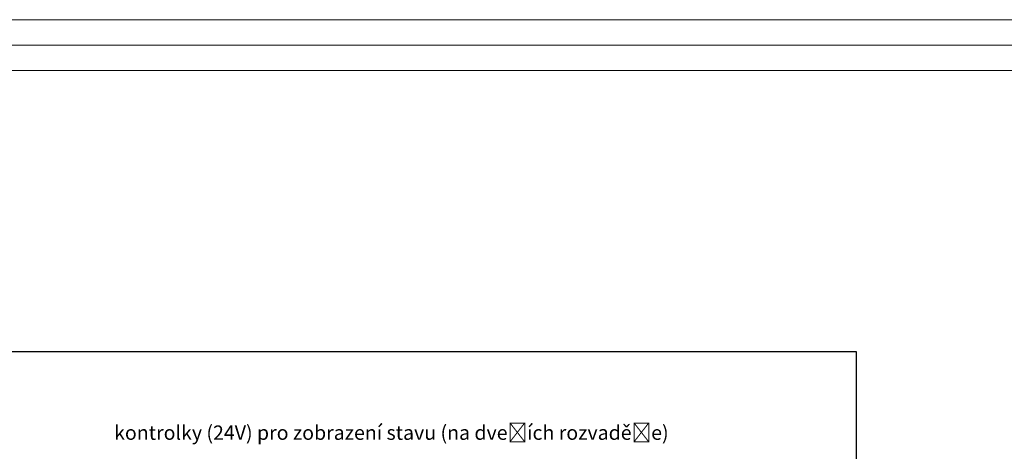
# Model space of a CAD drawing. Extents: x -74 to 5858, y 2827 to 3927.
# Tile 32 of 35: x 3840 to 4034, y 3285 to 3370. Entities that reach past the tile are written whole.
import ezdxf

# ---------------------------------------------------------------- set-up
doc = ezdxf.new("R2010")
doc.units = 0
doc.header["$MEASUREMENT"] = 0
doc.layers.get('0').update_dxf_attribs({"linetype": 'CONTINUOUS'})
doc.layers.add('1-KRESBA', color=7, linetype='CONTINUOUS')
doc.layers.add('__Vínová 220', color=220, linetype='CONTINUOUS')
doc.styles.add('HELVAR', font='tahoma.ttf')

msp = doc.modelspace()

# ---------------------------------------------------------------- linework, layer by layer
msp.add_line((4005.22, 3258.9), (4005.22, 3304.39))
at = {"layer": '1-KRESBA'}
msp.add_line((4005.22, 3304.39), (3770.52, 3304.39), dxfattribs=at)
at = {"layer": '__Vínová 220', "lineweight": 0}
for p, q in [((3659.88, 3369.82), (4156.28, 3369.82)), ((3659.88, 3364.82), (4156.28, 3364.82)), ((3659.88, 3359.82), (4156.28, 3359.82))]:
    msp.add_line(p, q, dxfattribs=at)

# ---------------------------------------------------------------- texts
at = {"color": 1, "insert": (3858.94, 3289.87), "char_height": 2.824, "attachment_point": 1, "style": 'HELVAR'}
msp.add_mtext_dynamic_manual_height_columns('kontrolky (24V) pro zobrazení stavu (na dveřích rozvaděče)', width=152.2065, gutter_width=10.99, heights=[0], dxfattribs=at)

doc.saveas('drawing.dxf')
